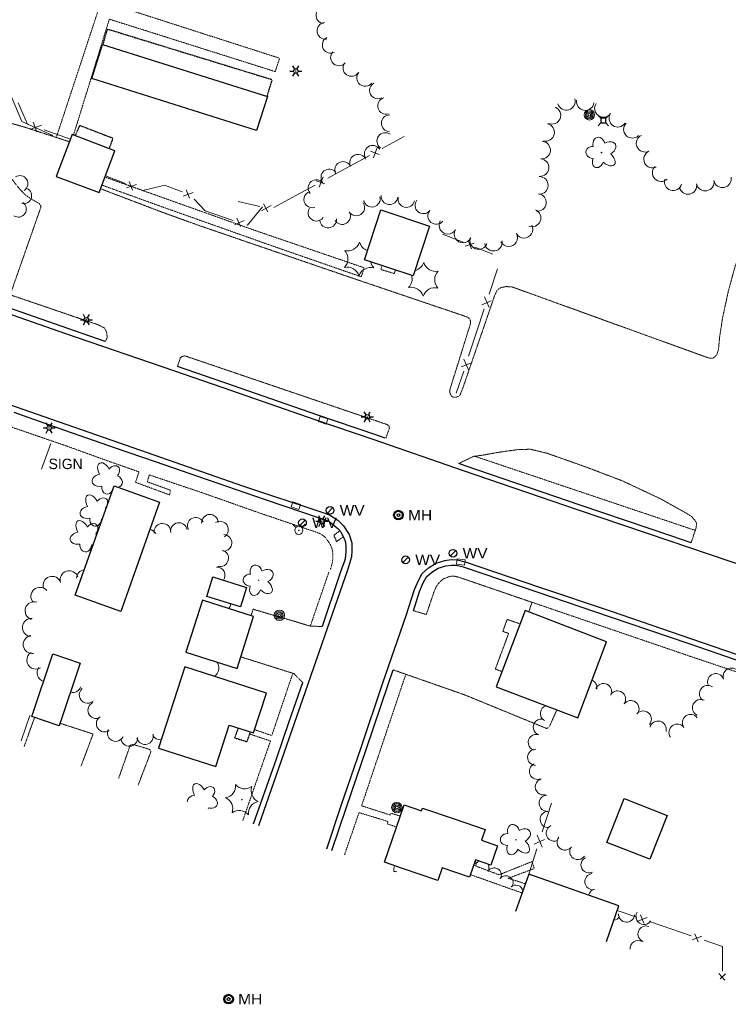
# Model space of a CAD drawing. Extents: x 386588 to 390135, y 96998 to 113606.
# Tile 24 of 93: x 388332 to 388659, y 98627 to 99081. Entities that reach past the tile are written whole.
import ezdxf
from ezdxf.enums import TextEntityAlignment as Align

# ---------------------------------------------------------------- set-up
doc = ezdxf.new("R2010")
doc.units = 0
doc.header["$MEASUREMENT"] = 0
doc.linetypes.add('Wisdot3', pattern=[0.1875, 0.125, -0.0625])
doc.linetypes.add('Wisdot5', pattern=[0.1, 0.05, -0.05])
for name, color, linetype, lineweight in [('E_BLD', 241, 'Continuous', 25), ('E_BLD_HvyDash', 241, 'Wisdot3', 25), ('E_DRN', 40, 'Continuous', 15), ('E_DWY', 2, 'Wisdot3', 15), ('E_FEN_Generic', 40, 'Efen', 15), ('E_LAND_Vegetation', 3, 'Continuous', 15), ('E_LTG', 21, 'Continuous', 25), ('E_MISCPROP', 30, 'Continuous', 15), ('E_MISCPROP_HvyDash', 241, 'Wisdot3', 25), ('E_MISCPROP_Railing', 30, 'Continuous', 15), ('E_PATH_Sidewalk', 2, 'Wisdot5', 15), ('E_RDWY', 21, 'Continuous', 25), ('E_RDWY_C_and_G', 21, 'Continuous', 25), ('E_SGN', 21, 'Continuous', 15), ('E_UTL_AG_Bold', 30, 'Continuous', 25), ('E_UTL_SAN', 3, 'Continuous', 25), ('E_UTL_W', 5, 'Continuous', 25), ('E_UTL_WHydrant', 4, 'Continuous', 15)]:
    doc.layers.add(name, color=color, linetype=linetype, lineweight=lineweight)
doc.styles.add('Style-dot_font5', font='dot_font5.shx')
doc.linetypes.add('Efen', pattern='A,0.105,-0.0325,[20,dgnlstyle-ewdotudls.shx,S=0.000293,R=0,X=0,Y=0],-0.0325,0.105', length=0.275)

# ---------------------------------------------------------------- blocks, each defined once
blk = doc.blocks.new('LPOL')
at = {"layer": 'E_LTG'}
for p, q in [((-4, 0), (-1.5, 0)), ((-0.75, 1.3), (-2, 3.46)), ((0.75, 1.3), (2, 3.46)), ((1.5, 0), (4, 0)), ((-2, -3.46), (-0.75, -1.3)), ((2, -3.46), (0.75, -1.3))]:
    blk.add_line(p, q, dxfattribs=at)
for radius in [1.5, 1.5, 1.5, 0.125]:
    blk.add_circle((0, 0), radius, dxfattribs=at)
blk = doc.blocks.new('PED')
at = {"layer": 'E_UTL_AG_Bold'}
for p, q in [((-2.5, 2.5), (-5.3, 5.3)), ((2.5, 2.5), (5.3, 5.3)), ((-2.5, -2.5), (-5.3, -5.3)), ((2.5, -2.5), (5.3, -5.3))]:
    blk.add_line(p, q, dxfattribs=at)
at = {"layer": 'E_UTL_AG_Bold', "flags": 128}
blk.add_lwpolyline([(-2.5, -2.5), (2.5, -2.5), (2.5, 2.5), (-2.5, 2.5)], close=True, dxfattribs=at)
blk = doc.blocks.new('CTRE')
at = {"layer": 'E_LAND_Vegetation'}
blk.add_circle((0, 0), 0.223, dxfattribs=at)
for centre, start, end in [((-11.97, 8.96), 280.2067, 5.97162), ((1.81, 14.92), 220.21132, 305.97623), ((13.83, 5.89), 160.21133, 245.97624), ((-13.83, -5.9), 340.21132, 65.97623), ((-1.81, -14.93), 40.21133, 125.97624)]:
    blk.add_arc(centre, 7.87, start, end, dxfattribs=at)
at = {"layer": 'E_LAND_Vegetation', "extrusion": (0, 0, -1)}
blk.add_arc((-12.03, -9.04), 7.87, 354.07279, 79.74889, dxfattribs=at)
blk = doc.blocks.new('POLE')
at = {"layer": 'E_MISCPROP'}
for radius in [4.46, 3.35, 2.23, 1.12]:
    blk.add_circle((0, 0), radius, dxfattribs=at)
blk = doc.blocks.new('SIGN')
at = {"layer": 'E_SGN', "lineweight": 13, "style": 'Style-dot_font5'}
blk.add_text('SIGN', height=12, dxfattribs=at).set_placement((0, 0), align=Align.MIDDLE_CENTER)
blk = doc.blocks.new('DTRE')
at = {"layer": 'E_LAND_Vegetation'}
blk.add_circle((-0.18, 0), 0.183, dxfattribs=at)
for centre, major_axis, ratio in [((-1.87, 5.32), (1.36, -4.98), 0.782863), ((4.06, 2.74), (-5.27, -2.93), 0.691916), ((-5.87, 0.15), (4.93, -0.12), 0.832022), ((-2.49, -5.24), (1.8, 4.86), 0.716896), ((3.54, -3.71), (-5.01, 4.58), 0.560249)]:
    blk.add_ellipse(centre, major_axis=major_axis, ratio=ratio, start_param=1.570796, end_param=4.712389, dxfattribs=at)
blk = doc.blocks.new('INLET')
at = {"layer": 'E_DRN', "flags": 128}
blk.add_lwpolyline([(-7.5, 10), (7.5, 10), (7.5, 0), (-7.5, 0)], close=True, dxfattribs=at)
blk = doc.blocks.new('HYD')
at = {"layer": 'E_UTL_WHydrant'}
for p, q in [((-3.8, 3.8), (-8.3, 8.3)), ((3.8, 3.8), (8.3, 8.3))]:
    blk.add_line(p, q, dxfattribs=at)
for radius in [5.48, 0.42]:
    blk.add_circle((0, 0), radius, dxfattribs=at)
blk = doc.blocks.new('WV')
at = {"layer": 'E_UTL_W'}
blk.add_line((-2.8, -2.8), (2.8, 2.8), dxfattribs=at)
blk.add_circle((0, 0), 4, dxfattribs=at)
at = {"layer": 'E_UTL_W', "style": 'Style-dot_font5', "width": 1.111111}
blk.add_text('WV', height=10.8, dxfattribs=at).set_placement((10, 0), align=Align.MIDDLE_LEFT)
blk = doc.blocks.new('SAMH')
at = {"layer": 'E_UTL_SAN'}
for radius in [5, 4, 1.5]:
    blk.add_circle((0, 0), radius, dxfattribs=at)
at = {"layer": 'E_UTL_SAN', "style": 'Style-dot_font5', "width": 1.111111}
blk.add_text('MH', height=10.8, dxfattribs=at).set_placement((10, 0), align=Align.MIDDLE_LEFT)

msp = doc.modelspace()

# ---------------------------------------------------------------- linework, layer by layer
at = {"layer": 'E_BLD'}
for p, q in [((388365.01, 99053.68), (388369.98, 99069.43)), ((388369.98, 99069.43), (388446.01, 99045.47)), ((388369.98, 99069.43), (388369.98, 99069.43)), ((388441.05, 99029.72), (388365.01, 99053.68)), ((388446.01, 99045.47), (388441.05, 99029.72)), ((388446.01, 99045.47), (388446.01, 99045.47)), ((388441.05, 99029.72), (388441.05, 99029.72)), ((388355.95, 99027.89), (388348.63, 99008.57)), ((388375.65, 99020.42), (388355.95, 99027.89)), ((388368.33, 99001.11), (388375.65, 99020.42)), ((388375.65, 99020.42), (388375.65, 99020.42)), ((388348.63, 99008.57), (388368.33, 99001.11)), ((388348.63, 99008.57), (388348.63, 99008.57)), ((388368.33, 99001.11), (388368.33, 99001.11)), ((388490.74, 98970.13), (388498.29, 98993.12)), ((388498.29, 98993.12), (388498.29, 98993.12)), ((388498.29, 98993.12), (388520.87, 98985.7)), ((388520.87, 98985.7), (388513.32, 98962.71)), ((388520.87, 98985.7), (388520.87, 98985.7)), ((388513.32, 98962.71), (388490.74, 98970.13)), ((388357.35, 98815.43), (388375.28, 98865.85)), ((388375.28, 98865.85), (388375.28, 98865.85)), ((388375.28, 98865.85), (388396.25, 98858.4)), ((388396.25, 98858.4), (388378.33, 98807.98)), ((388418.08, 98814.94), (388420.88, 98823.92)), ((388420.88, 98823.92), (388420.88, 98823.92)), ((388420.88, 98823.92), (388436.35, 98819.1)), ((388436.35, 98819.1), (388433.55, 98810.11)), ((388378.33, 98807.98), (388357.35, 98815.43)), ((388357.35, 98815.43), (388357.35, 98815.43)), ((388416.01, 98813.13), (388408.46, 98789.18)), ((388439.59, 98805.7), (388416.01, 98813.13)), ((388433.55, 98810.11), (388418.08, 98814.94)), ((388418.08, 98814.94), (388418.08, 98814.94)), ((388378.33, 98807.98), (388378.33, 98807.98)), ((388433.55, 98810.11), (388433.55, 98810.11)), ((388564.93, 98808.37), (388551.57, 98773.27)), ((388602.53, 98794.05), (388564.93, 98808.37)), ((388564.93, 98808.37), (388564.93, 98808.37)), ((388432.04, 98781.75), (388439.59, 98805.7)), ((388439.59, 98805.7), (388439.59, 98805.7)), ((388589.17, 98758.95), (388602.53, 98794.05)), ((388602.53, 98794.05), (388602.53, 98794.05)), ((388337.31, 98759.56), (388347.02, 98788.39)), ((388347.02, 98788.39), (388359.69, 98784.12)), ((388408.46, 98789.18), (388408.46, 98789.18)), ((388408.46, 98789.18), (388432.04, 98781.75)), ((388359.69, 98784.12), (388349.98, 98755.29)), ((388407.98, 98782.52), (388395.83, 98744.99)), ((388445.57, 98770.36), (388407.98, 98782.52)), ((388439.61, 98751.95), (388445.57, 98770.36)), ((388445.57, 98770.36), (388445.57, 98770.36)), ((388551.57, 98773.27), (388589.17, 98758.95)), ((388349.98, 98755.29), (388337.31, 98759.56)), ((388337.31, 98759.56), (388337.31, 98759.56)), ((388349.98, 98755.29), (388349.98, 98755.29)), ((388422.24, 98736.45), (388428.42, 98755.57)), ((388428.42, 98755.57), (388428.42, 98755.57)), ((388428.42, 98755.57), (388439.61, 98751.95)), ((388439.61, 98751.95), (388439.61, 98751.95)), ((388395.83, 98744.99), (388395.83, 98744.99)), ((388395.83, 98744.99), (388422.24, 98736.45)), ((388422.24, 98736.45), (388422.24, 98736.45)), ((388602.63, 98701.49), (388610.59, 98721.71)), ((388610.59, 98721.71), (388630.39, 98713.92)), ((388500.02, 98692.31), (388509.08, 98718.83)), ((388509.08, 98718.83), (388517.16, 98716.07)), ((388517.16, 98716.07), (388517.58, 98717.3)), ((388517.16, 98716.07), (388517.16, 98716.07)), ((388517.58, 98717.3), (388517.58, 98717.3)), ((388517.58, 98717.3), (388532.14, 98712.32)), ((388532.14, 98712.32), (388532.14, 98712.32)), ((388532.14, 98712.32), (388546.46, 98707.44)), ((388630.39, 98713.92), (388622.43, 98693.7)), ((388630.39, 98713.92), (388630.39, 98713.92)), ((388546.46, 98707.44), (388544.77, 98702.51)), ((388546.46, 98707.44), (388546.46, 98707.44)), ((388544.77, 98702.51), (388544.77, 98702.51)), ((388544.77, 98702.51), (388552.18, 98699.98)), ((388552.18, 98699.98), (388549.11, 98690.98)), ((388552.18, 98699.98), (388552.18, 98699.98)), ((388602.63, 98701.49), (388602.63, 98701.49)), ((388622.43, 98693.7), (388602.63, 98701.49)), ((388542.03, 98693.4), (388539.29, 98685.4)), ((388549.11, 98690.98), (388542.03, 98693.4)), ((388542.03, 98693.4), (388542.03, 98693.4)), ((388622.43, 98693.7), (388622.43, 98693.7)), ((388500.02, 98692.31), (388500.02, 98692.31)), ((388508.35, 98689.48), (388500.02, 98692.31)), ((388524.61, 98683.93), (388508.35, 98689.48)), ((388508.35, 98689.48), (388508.35, 98689.48)), ((388526.6, 98689.74), (388524.61, 98683.93)), ((388539.29, 98685.4), (388526.6, 98689.74)), ((388526.6, 98689.74), (388526.6, 98689.74)), ((388524.61, 98683.93), (388524.61, 98683.93)), ((388566.56, 98686.89), (388560.49, 98669.6)), ((388608.18, 98672.27), (388566.56, 98686.89)), ((388602.42, 98655.85), (388608.18, 98672.27)), ((388608.18, 98672.27), (388608.18, 98672.27))]:
    msp.add_line(p, q, dxfattribs=at)
at = {"layer": 'E_BLD_HvyDash', "flags": 128}
for points in [[(388479.5, 98845.17), (388476.63, 98843.05)], [(388476.63, 98843.05), (388477.89, 98840.21)], [(388477.89, 98840.21), (388481.02, 98842.41)]]:
    msp.add_lwpolyline(points, dxfattribs=at)
at = {"layer": 'E_DWY', "flags": 128}
for points in [[(388354.68, 99024.54), (388333.29, 99031.53), (388324.69, 99033.96), (388314.33, 99036.35), (388304.84, 99038.94), (388297.32, 99042.53), (388290.59, 99046.24), (388286.25, 99051.35), (388282.67, 99056), (388280.81, 99059.96), (388277.7, 99065.15), (388274.29, 99069.37), (388270.36, 99072.69), (388264.59, 99076.25), (388257.71, 99079.08), (388225.56, 99089.37), (388219.17, 99091.29), (388215.79, 99092.82), (388212.84, 99094.59), (388209.97, 99096.15), (388206.83, 99097.33), (388203.29, 99097.98), (388199.94, 99097.98), (388196.22, 99095.84), (388192.7, 99090.44), (388186.12, 99065.09), (388186.44, 99060.23), (388188.06, 99057.64), (388191.08, 99056.02), (388290.27, 99024.22), (388296.74, 99022.23), (388314.95, 99018.9), (388319.76, 99017.83), (388322.66, 99015.83), (388325.18, 99012.94), (388326.5, 99010.54), (388327.92, 99007.72), (388330, 99004.87), (388332.06, 99002.38), (388334.48, 98999.92), (388337.3, 98997.99), (388340.7, 98996.09), (388341.18, 98995.47), (388341.6, 98994.62), (388327.34, 98953.99), (388368.09, 98940.1), (388370.96, 98938.61), (388371.9, 98936.48), (388372.11, 98934.31), (388371.31, 98932.43)], [(388535.91, 98910.22), (388550.91, 98953.79), (388552.04, 98956.21), (388553.79, 98957.32), (388556.22, 98957.77), (388558.87, 98957.64), (388648.99, 98925.07), (388650.48, 98924.7), (388651.48, 98924.7), (388652.49, 98925.41), (388653.41, 98926.53), (388654.14, 98928.8), (388654.65, 98934.52), (388656.02, 98943.34), (388658.63, 98955.52), (388661.9, 98967.51), (388664.98, 98975.27), (388669.49, 98985.23), (388673.86, 98992.84), (388677.51, 98997.18), (388682.35, 99001.24), (388687.22, 99003.84), (388693.88, 99006.03), (388699.79, 99007), (388708.27, 99007.31), (388714.4, 99006.82), (388722.77, 99005.08), (388729.9, 99002.67), (388737, 98998.96), (388745.65, 98993.78), (388753.42, 98987.77), (388762.7, 98979.35), (388769.03, 98972.02), (388774.61, 98964.64), (388778.66, 98957.17), (388781.66, 98950.62), (388783.68, 98942.14), (388784.22, 98935.55), (388783.31, 98926.06), (388782.11, 98915.55), (388778.52, 98901.19), (388773.28, 98885.27), (388803.32, 98873.84), (388803.72, 98873.05), (388796.9, 98854.44), (388783.82, 98819.14), (388781.88, 98813.68), (388781.27, 98813.23), (388780.69, 98813.08), (388764.35, 98819.23), (388730.96, 98830.91), (388714.91, 98837.08), (388715.99, 98841.25), (388716.03, 98844.3), (388715.59, 98847.44), (388714.12, 98852.09), (388712.3, 98855.72), (388709.62, 98858.25), (388706.41, 98859.91), (388703.13, 98860.82), (388699.79, 98861.66), (388695.72, 98861.16), (388691.14, 98859.46), (388687.41, 98857.4), (388684.35, 98854.86), (388682.06, 98851.31), (388679.73, 98845.65), (388677.88, 98839.67), (388676.51, 98834.54), (388675.55, 98828.19)], [(388535.91, 98910.22), (388534.82, 98907.64), (388534.1, 98907.07), (388532.84, 98906.71), (388531.75, 98906.73), (388531.01, 98907.16), (388530.32, 98908.39), (388530.09, 98909.75), (388530.43, 98911), (388539.8, 98940.97), (388539.68, 98942.15), (388538.95, 98943.24), (388537.96, 98943.84), (388485.03, 98961.75), (388414.07, 98986.08), (388396.95, 98992.26), (388369.01, 99002.9)], [(388404.53, 98920.96), (388405.84, 98924.79), (388406.55, 98925.54), (388407.93, 98925.84), (388501.33, 98894.12), (388502.07, 98893.52), (388502.3, 98892.46), (388500.65, 98887.83)], [(388541, 98879.43), (388534.32, 98876.21)], [(388641.52, 98839.69), (388643.85, 98846.68), (388644.02, 98848.56), (388643.22, 98850.09), (388641.77, 98851.7), (388639.63, 98853.09), (388627.29, 98859.97), (388609.76, 98868.21), (388593, 98874.58), (388575.07, 98880.92), (388567.39, 98882.77), (388561.77, 98882.64), (388553.12, 98881.44), (388545.99, 98880.16), (388541, 98879.43)], [(388534.54, 98823.69), (388532.25, 98824.24), (388530.28, 98824.19), (388527.16, 98822.96), (388525.57, 98821.62), (388523.89, 98819.47), (388522.88, 98817), (388519.33, 98806.57), (388513.39, 98808.34)], [(388534.54, 98823.69), (388568.13, 98812.19), (388566.55, 98807.75)], [(388471.28, 98801.01), (388465.69, 98801.28), (388439.45, 98809.02), (388438.47, 98806.05)], [(388554.23, 98780.25), (388551.16, 98781.39), (388557.3, 98797.82), (388554.62, 98798.81), (388556.66, 98804.33), (388562.6, 98802.24)], [(388462.29, 98775.23), (388458.21, 98779.34), (388433.71, 98787.04)], [(388536.88, 98769.58), (388504.02, 98781.06)], [(388579.57, 98762.61), (388576.1, 98754.82), (388575.41, 98754.27), (388574.85, 98754.01), (388536.88, 98769.58)], [(388333.75, 98745.58), (388338.6, 98759.12)], [(388350.36, 98756.43), (388365.57, 98751.48), (388360.07, 98736.72)], [(388377.34, 98730.91), (388382.71, 98746.23), (388384, 98746.68), (388391.73, 98744.34), (388392.3, 98743.35), (388386.37, 98727.86)]]:
    msp.add_lwpolyline(points, dxfattribs=at)
at = {"layer": 'E_FEN_Generic', "color": 40, "linetype": 'Efen', "lineweight": 15, "flags": 128}
msp.add_lwpolyline([(388347.07, 99027.36), (388332.73, 99033.83), (388312.8, 99081.08), (388312.33, 99089.45)], dxfattribs=at)
at = {"layer": 'E_LAND_Vegetation'}
for centre, radius, start, end in [((388472.31, 99082.89), 3.85, 82.981, 262.981), ((388472.77, 99075.67), 3.85, 96.6311, 276.6311), ((388475.2, 99069.19), 3.85, 117.7683, 297.7683), ((388479.04, 99063.42), 3.85, 138.7174, 318.7174), ((388484.77, 99058.59), 3.85, 145.066, 325.066), ((388491.11, 99053.98), 3.85, 140.2263, 320.2263), ((388497.02, 99048.19), 3.85, 118.9743, 298.9743), ((388500.76, 99041.05), 3.85, 106.532, 286.532), ((388583.94, 99043.19), 4.05, 196.417, 16.417), ((388592.68, 99043.07), 4.05, 171.4301, 351.4301), ((388577.29, 99036.74), 4.05, 247.1259, 67.1259), ((388601.03, 99039.92), 4.05, 145.456, 325.456), ((388502.47, 99033.05), 3.85, 88.7455, 268.7455), ((388607.69, 99035.37), 4.05, 146.1901, 326.1901), ((388574.38, 99028.86), 4.05, 257.0662, 77.0662), ((388614.41, 99030.27), 4.05, 135.0421, 315.0421), ((388500.41, 99024.87), 3.85, 54.5202, 234.5202), ((388572.53, 99020.71), 4.05, 265.0088, 85.0088), ((388620.27, 99023.84), 4.05, 115.1585, 295.1585), ((388494.6, 99019.04), 3.85, 33.0264, 213.0264), ((388623.71, 99016.51), 4.05, 115.1585, 295.1585), ((388480.94, 99011.55), 3.85, 25.9241, 205.9241), ((388487.86, 99014.91), 3.85, 25.9241, 205.9241), ((388571.82, 99012.64), 4.05, 265.0088, 85.0088), ((388474.58, 99008.1), 3.85, 39.5624, 219.5624), ((388627.68, 99010.29), 4.05, 133.981, 313.981), ((388331.84, 99005.24), 3.7, 302.9616, 122.9616), ((388468.64, 99003.2), 3.85, 39.5624, 219.5624), ((388571.46, 99004.44), 4.05, 268.4911, 88.4911), ((388633.19, 99006.11), 4.05, 163.3375, 343.3375), ((388648.03, 99005.92), 4.05, 190.8129, 10.8129), ((388655.96, 99007.47), 4.05, 191.4039, 11.4039), ((388333.53, 98999.65), 3.7, 257.3337, 77.3337), ((388466.74, 98997.93), 3.85, 106.6356, 286.6356), ((388640.08, 99004.4), 4.05, 190.8129, 10.8129), ((388494.21, 98998.31), 3.85, 193.3868, 13.3868), ((388502.32, 98999.41), 3.85, 174.6775, 354.6775), ((388510.16, 98998.16), 3.85, 166.423, 346.423), ((388517.98, 98995.24), 3.85, 140.4549, 320.4549), ((388570.63, 98996.55), 4.05, 263.6292, 83.6292), ((388331.1, 98993.49), 3.7, 235.561, 55.561), ((388468.63, 98991.8), 3.85, 145.4273, 325.4273), ((388487.02, 98994.27), 3.85, 213.7342, 33.7342), ((388523.92, 98990.35), 3.85, 140.4549, 320.4549), ((388568.14, 98989.44), 4.05, 247.766, 67.766), ((388474.03, 98988.65), 3.85, 185.0543, 5.0543), ((388480.53, 98990.28), 3.85, 211.102, 31.102), ((388529.27, 98986.03), 4.05, 150.1659, 330.1659), ((388536.29, 98981.99), 4.05, 150.1659, 330.1659), ((388564.44, 98984.2), 4.05, 208.7077, 28.7077), ((388543.48, 98979.01), 4.05, 159.2435, 339.2435), ((388557.34, 98980.32), 4.05, 208.7077, 28.7077), ((388477.46, 98970.61), 5.72, 316.1315, 41.8964), ((388483.09, 98979.99), 5.72, 256.1315, 341.8964), ((388494.03, 98979.8), 5.72, 196.1315, 250.6747), ((388550.32, 98978.25), 4.05, 188.3795, 8.3795), ((388482.77, 98961.04), 5.72, 16.1315, 101.8964), ((388493.71, 98960.86), 5.72, 76.1315, 161.8964), ((388499.34, 98970.24), 5.72, 190.9294, 221.8964), ((388512.7, 98970.7), 5.72, 284.3696, 341.8964), ((388523.64, 98970.51), 5.72, 196.1315, 281.8964), ((388507.06, 98961.32), 5.72, 316.1315, 16.722), ((388528.94, 98960.94), 5.72, 136.1315, 221.8964), ((388512.37, 98951.75), 5.72, 16.1315, 101.8964), ((388523.31, 98951.56), 5.72, 76.1315, 161.8964), ((388419.49, 98848.89), 3.83, 2.082, 182.082), ((388397.58, 98844.72), 3.83, 10.2328, 190.2328), ((388405.21, 98845.07), 3.83, 10.6335, 190.6335), ((388412.95, 98847.52), 3.83, 27.8308, 207.8308), ((388424.14, 98845.72), 3.83, 301.7022, 121.7022), ((388391.15, 98842.03), 3.83, 29.4326, 80.607), ((388425.78, 98839.59), 3.83, 268.9637, 88.9637), ((388424.24, 98832.54), 3.83, 255.6848, 75.6848), ((388354.59, 98822.59), 4.16, 17.9373, 197.9373), ((388362.07, 98823.06), 4.16, 97.347, 176.8097), ((388422.61, 98824.63), 3.83, 324.4864, 90.7041), ((388346.67, 98820.03), 4.16, 17.9373, 197.9373), ((388341.08, 98814.95), 4.16, 41.2899, 221.2899), ((388338.37, 98808.28), 4.16, 71.0973, 251.0973), ((388426.82, 98810.94), 2.12, 309.2787, 17.4829), ((388337.13, 98800.56), 4.16, 84.7049, 264.7049), ((388337.52, 98792.75), 4.16, 98.1748, 278.1748), ((388339.21, 98785.54), 4.16, 121.7998, 301.7998), ((388419.16, 98781.89), 4.48, 302.6018, 38.9339), ((388343.92, 98779.71), 4.16, 142.8675, 253.7289), ((388652.91, 98775.53), 3.81, 19.5074, 199.5074), ((388660.1, 98778.08), 3.81, 19.5074, 199.5074), ((388594.24, 98772.84), 3.81, 350.6205, 66.0849), ((388601.07, 98770.94), 3.81, 335.3881, 155.3881), ((388356.35, 98774.49), 3.83, 252.6873, 341.4707), ((388363.06, 98769.53), 3.83, 131.0681, 311.0681), ((388607.49, 98767.55), 3.81, 324.1512, 144.1512), ((388649.16, 98770.1), 3.81, 53.6311, 233.6311), ((388367.03, 98762.44), 3.83, 113.7036, 293.7036), ((388613.67, 98763.09), 3.81, 324.1512, 144.1512), ((388645.94, 98763.58), 3.81, 64.704, 244.704), ((388575.66, 98760.93), 3.72, 106.355, 240.2397), ((388619.38, 98758.3), 3.81, 318.6939, 138.6939), ((388370.94, 98756.24), 3.83, 124.0673, 304.0673), ((388572.4, 98754.66), 3.72, 71.5796, 251.5796), ((388626.25, 98753.65), 3.81, 345.538, 165.538), ((388641.27, 98756.7), 3.81, 35.7827, 215.7827), ((388376.03, 98751.91), 3.83, 153.7343, 333.7343), ((388635.08, 98752.24), 3.81, 35.7827, 215.7827), ((388382.31, 98749.63), 3.83, 183.7267, 3.7267), ((388389.56, 98750.49), 3.83, 194.6084, 14.6084), ((388396.6, 98752.64), 3.83, 203.7053, 277.2116), ((388570.06, 98747.6), 3.72, 71.5796, 251.5796), ((388569.77, 98740.74), 3.72, 89.295, 269.295), ((388570.63, 98734.26), 3.72, 113.9699, 293.9699), ((388573.33, 98727.08), 3.72, 105.5298, 285.5298), ((388575.12, 98719.52), 3.72, 93.6949, 273.6949), ((388575.59, 98712.1), 3.72, 93.6949, 273.6949), ((388578.31, 98705.81), 3.72, 113.134, 293.134), ((388583.35, 98701.63), 3.72, 141.1222, 321.1222), ((388589.24, 98697.31), 3.72, 145.1941, 325.1941), ((388539.01, 98691.58), 3.32, 346.0714, 28.2546), ((388594.39, 98691.1), 3.72, 115.9926, 295.9926), ((388508.38, 98688.87), 4.1, 153.3331, 190.1743), ((388544.93, 98689.77), 3.32, 112.5376, 149.642), ((388544.93, 98689.77), 3.32, 329.642, 29.755), ((388550.64, 98686.41), 3.32, 328.7281, 148.7281), ((388504.67, 98684.01), 4.1, 74.901, 92.7654), ((388556.06, 98682.83), 3.32, 323.1258, 143.1258), ((388596.22, 98683.41), 3.72, 97.979, 277.979), ((388560.6, 98678.47), 3.32, 12.1014, 131.2884), ((388597.82, 98676.31), 3.72, 103.0268, 166.3747), ((388605.26, 98669.21), 3.69, 278.8377, 330.4652), ((388611.72, 98668.38), 3.69, 176.2593, 356.2593), ((388619.72, 98667.31), 3.69, 146.8118, 326.8118), ((388620.65, 98659.28), 3.69, 69.7269, 249.7269), ((388617.06, 98652.55), 3.69, 61.0286, 184.518)]:
    msp.add_arc(centre, radius, start, end, dxfattribs=at)
for centre, major_axis, ratio, start_param, end_param in [((388370.81, 98872.42), (2.16, -3.98), 0.560249, 1.570796, 4.712389), ((388374.95, 98872.07), (-2.19, -2.67), 0.716896, 1.570796, 4.712389), ((388369.08, 98868.47), (3.96, 0.7), 0.691916, 1.570796, 4.712389), ((388375.9, 98867.93), (-3.08, 1.15), 0.832022, 2.245779, 4.712389), ((388372.25, 98865.55), (0.23, 3.44), 0.782863, 1.570796, 4.275211), ((388365.29, 98857.61), (2.16, -3.98), 0.560249, 1.570796, 4.712389), ((388372.25, 98865.55), (0.23, 3.44), 0.782863, 4.457873, 4.712389), ((388375.9, 98867.93), (-3.08, 1.15), 0.832022, 1.570796, 1.616941), ((388363.56, 98853.66), (3.96, 0.7), 0.691916, 1.570796, 4.712389), ((388369.42, 98857.27), (-2.19, -2.67), 0.716896, 1.570796, 4.712389), ((388370.38, 98853.13), (-3.08, 1.15), 0.832022, 4.617706, 4.712389), ((388360.76, 98845.71), (2.16, -3.98), 0.560249, 1.570796, 4.712389), ((388364.89, 98845.37), (-2.19, -2.67), 0.716896, 1.570796, 4.712389), ((388366.73, 98850.74), (0.23, 3.44), 0.782863, 1.570796, 4.712389), ((388370.38, 98853.13), (-3.08, 1.15), 0.832022, 1.570796, 1.692635), ((388359.03, 98841.77), (3.96, 0.7), 0.691916, 1.570796, 4.712389), ((388365.85, 98841.23), (-3.08, 1.15), 0.832022, 4.530588, 4.712389), ((388362.2, 98838.85), (0.23, 3.44), 0.782863, 1.570796, 4.712389), ((388365.85, 98841.23), (-3.08, 1.15), 0.832022, 1.570796, 1.779754), ((388414.66, 98724.52), (2.16, -3.98), 0.560249, 1.570796, 4.712389), ((388418.8, 98724.18), (-2.19, -2.67), 0.716896, 1.570796, 4.712389), ((388412.94, 98720.58), (3.96, 0.7), 0.691916, 1.570796, 3.002871), ((388419.75, 98720.04), (-3.08, 1.15), 0.832022, 1.570796, 4.712389), ((388416.11, 98717.66), (0.23, 3.44), 0.782863, 4.563977, 4.712389)]:
    msp.add_ellipse(centre, major_axis=major_axis, ratio=ratio, start_param=start_param, end_param=end_param, dxfattribs=at)
at = {"layer": 'E_MISCPROP_HvyDash', "flags": 128}
for points in [[(388370.19, 99069.37), (388372.3, 99076.5), (388448.13, 99053.24), (388445.83, 99045.53)], [(388357.43, 99027.33), (388359.52, 99032.1), (388374.7, 99026.24), (388373.05, 99021.41)], [(388432.55, 98754.24), (388430.91, 98749.71), (388436.66, 98747.95), (388438.18, 98752.42)]]:
    msp.add_lwpolyline(points, dxfattribs=at)
at = {"layer": 'E_MISCPROP_Railing'}
for p, q in [((388337.92, 99033.6), (388339.72, 99029.14)), ((388336.52, 99030.19), (388341.73, 99032.26)), ((388493.52, 99020.19), (388497.58, 99018.71)), ((388494.95, 99017.2), (388496.7, 99021.92)), ((388382.27, 99006.17), (388383.72, 99002.22)), ((388468.52, 99006.61), (388472.58, 99005.12)), ((388469.95, 99003.62), (388471.7, 99008.34)), ((388380.94, 99003.23), (388385.55, 99004.89)), ((388408.52, 99002.44), (388410.01, 98998.5)), ((388407.23, 98999.48), (388411.82, 99001.19)), ((388443.31, 98992.76), (388447.7, 98995.22)), ((388444.16, 98995.96), (388446.29, 98992.2)), ((388430.79, 98986.3), (388435.32, 98988.18)), ((388431.98, 98989.3), (388433.61, 98985.43)), ((388541.34, 98977.85), (388537.19, 98976.38)), ((388540.14, 98975.21), (388538.85, 98978.77)), ((388548.27, 98948.12), (388546.21, 98953.05)), ((388545, 98949.4), (388549.21, 98951.2)), ((388535.49, 98920.73), (388539.7, 98922.53)), ((388538.76, 98919.45), (388536.7, 98924.38)), ((388569.09, 98700.71), (388573.87, 98702.78)), ((388572.82, 98699.28), (388570.44, 98704.87)), ((388616.93, 98665.17), (388621.29, 98666.94)), ((388618.09, 98668.03), (388619.63, 98664.31)), ((388642.05, 98656.55), (388646.41, 98658.32)), ((388643.21, 98659.41), (388644.75, 98655.69)), ((388654.31, 98641.07), (388657.05, 98637.94)), ((388657.4, 98640.92), (388654.86, 98638.66))]:
    msp.add_line(p, q, dxfattribs=at)
at = {"layer": 'E_MISCPROP_Railing', "flags": 128}
for points in [[(388331.09, 99042.52), (388335.34, 99032.7), (388335.93, 99032.49)], [(388342.99, 99030.01), (388355.14, 99025.74)], [(388498.97, 99021.41), (388509.12, 99026.93)], [(388484.12, 99013.34), (388493.06, 99018.2)], [(388473.96, 99007.82), (388484.12, 99013.34)], [(388371.26, 99008.84), (388380.49, 99005.26)], [(388386.59, 99002.89), (388388.55, 99002.13), (388397.45, 99004.3)], [(388397.45, 99004.3), (388398.62, 99004.58), (388406.76, 99001.51)], [(388459.12, 98999.76), (388468.06, 99004.61)], [(388412.16, 98998.11), (388417.25, 98992.68), (388420.86, 98991.46)], [(388448.96, 98994.24), (388459.12, 98999.76)], [(388432.6, 98996.99), (388442.52, 98994.76)], [(388436.46, 98986.22), (388436.86, 98986.09), (388443.7, 98994.49)], [(388420.86, 98991.46), (388430.25, 98988.31)], [(388536.26, 98978.18), (388526.85, 98981.89)], [(388550.01, 98972.76), (388541.74, 98976.02)], [(388548.33, 98954.29), (388552.2, 98965.94)], [(388542.69, 98937.27), (388546.09, 98947.52)], [(388538.82, 98925.63), (388542.69, 98937.27)], [(388533.18, 98908.61), (388536.58, 98918.85)], [(388332.37, 98748.33), (388336.45, 98760.01)], [(388572.84, 98706.3), (388577.14, 98719.58)], [(388566.56, 98686.89), (388570.34, 98698.57)], [(388607.45, 98670.17), (388616.42, 98667.09)], [(388622.36, 98665.05), (388632.57, 98661.55)], [(388632.57, 98661.55), (388641.55, 98658.47)], [(388647.48, 98656.44), (388655.92, 98653.54), (388655.93, 98651.67)], [(388655.93, 98651.67), (388655.96, 98642.18)]]:
    msp.add_lwpolyline(points, dxfattribs=at)
at = {"layer": 'E_PATH_Sidewalk', "flags": 128}
for points in [[(388348.61, 99026.52), (388370.08, 99091.58), (388376.88, 99094.65), (388375, 99087.68), (388451.65, 99063.08), (388449.64, 99056.9), (388373.1, 99081.07), (388356.57, 99027.66)], [(388371.05, 99008.28), (388440.12, 98983.72), (388490.65, 98966.45), (388489.31, 98962.29), (388447.94, 98976.65), (388397.9, 98994.38), (388369.64, 99004.57)], [(388498.91, 98967.44), (388498.35, 98965.64), (388504.59, 98963.79), (388505.11, 98965.41)], [(388301.82, 98895.01), (388303.72, 98900.52), (388303.71, 98900.64), (388303.91, 98900.95), (388327.01, 98893.33), (388352.03, 98884.73), (388373.15, 98877.13), (388386.78, 98872.35), (388385.18, 98867.52), (388400.95, 98861.7), (388401.23, 98863.92), (388390.64, 98867.77), (388391.5, 98870.94), (388416.44, 98862.55), (388442.27, 98853.42), (388467.48, 98844.91), (388470.13, 98843.95), (388472.02, 98842.76), (388472.02, 98842.76), (388472.99, 98841.81), (388472.99, 98841.81), (388474.71, 98839.42), (388474.71, 98839.42), (388475.33, 98838.22), (388475.33, 98838.22), (388475.88, 98836.62), (388475.88, 98836.62), (388476.12, 98835.5), (388476.12, 98835.5), (388476.18, 98834.78), (388476.18, 98834.78), (388476.17, 98832.25), (388476.17, 98832.25), (388475.97, 98830.48), (388475.97, 98830.48), (388475.3, 98827.96), (388475.3, 98827.96), (388475.01, 98827.12)], [(388643.41, 98845.35), (388541.73, 98879.53)], [(388465.81, 98801.27), (388474.41, 98826.22)], [(388729.66, 98757.46), (388640.88, 98787.37), (388568.13, 98812.19)], [(388440.11, 98753.47), (388448.03, 98750.78), (388457.76, 98779.49)], [(388507.3, 98713.62), (388503.09, 98714.95), (388502.78, 98714.13), (388489.47, 98718.36), (388509.88, 98779.01)], [(388434.68, 98711.6), (388447.44, 98748.28)], [(388447.44, 98748.28), (388437.85, 98751.45)], [(388481.61, 98695.8), (388488.28, 98715.22), (388501.67, 98711.14), (388501.37, 98710.03), (388505.59, 98708.6)], [(388564.99, 98682.42), (388557.14, 98684.95), (388569.16, 98689.45), (388568.15, 98692.66), (388552.88, 98686.56), (388541.2, 98690.98)], [(388539.71, 98686.62), (388563.5, 98678.18)]]:
    msp.add_lwpolyline(points, dxfattribs=at)
at = {"layer": 'E_RDWY', "flags": 128}
for points in [[(388536.46, 98872.83), (388494.77, 98887.21), (388468.01, 98896.33), (388429.62, 98909.64), (388403.38, 98918.71), (388353.1, 98936.06), (388307.27, 98952.02), (388262.57, 98967.41), (388226.51, 98980.06), (388177.25, 98997.1)], [(388371.14, 98932.48), (388353.92, 98938.43), (388308.09, 98954.38), (388263.39, 98969.77), (388227.34, 98982.42), (388177.85, 98999.54)], [(388239.59, 98932.87), (388249.54, 98930.15), (388310.57, 98909.16), (388346.45, 98896.64), (388390.61, 98881.23), (388434.54, 98865.96), (388470.68, 98853.86), (388474.62, 98852.57), (388478.52, 98850.12), (388481.16, 98847.4), (388483.71, 98843.41), (388484.9, 98839.58), (388485.02, 98835.9), (388484.81, 98833.23), (388482.92, 98827.02), (388473.62, 98800.13), (388458.33, 98756.29), (388452.34, 98739.12), (388441.86, 98709.18)], [(388500.42, 98887.91), (388495.58, 98889.58), (388468.83, 98898.7), (388430.43, 98912), (388404.53, 98920.96)], [(388537.27, 98875.19), (388534.34, 98876.21)], [(388641.52, 98839.69), (388632.2, 98842.84), (388590.35, 98857.04), (388537.27, 98875.19)], [(388677.64, 98824.84), (388631.4, 98840.47), (388589.55, 98854.67), (388536.47, 98872.83)], [(388473.42, 98698.56), (388480.12, 98718.51), (388489.24, 98745.2), (388499.3, 98775.07), (388510.05, 98806.14), (388513.91, 98818.06), (388515.67, 98822.33), (388517.48, 98825.5), (388520.3, 98828.12), (388523.83, 98830.29), (388527.85, 98831.54), (388530.87, 98831.9), (388533.52, 98831.85), (388537.03, 98830.92)], [(388513.39, 98808.33), (388516.26, 98817.19), (388517.92, 98821.23), (388519.46, 98823.94), (388521.82, 98826.12), (388524.87, 98828), (388528.37, 98829.08), (388530.99, 98829.4), (388533.17, 98829.36), (388536.39, 98828.5)], [(388537.19, 98830.87), (388571.58, 98819.2), (388604.56, 98808.04), (388641.67, 98795.37), (388662.23, 98788.36), (388682.02, 98781.56), (388722.24, 98767.88), (388758.15, 98755.61), (388852.65, 98723.33), (388900.86, 98706.86), (388936.11, 98694.72), (388951.74, 98689.45), (388956.75, 98686.25), (388961.01, 98681.25), (388963.72, 98676.38), (388964.94, 98673.11)], [(388536.39, 98828.5), (388570.78, 98816.83), (388603.76, 98805.67), (388640.86, 98793), (388661.42, 98785.99), (388681.22, 98779.2), (388721.43, 98765.51), (388727.42, 98763.47)], [(388479.12, 98824.33), (388471.28, 98801.01)], [(388475.79, 98697.76), (388482.49, 98717.71), (388491.61, 98744.4), (388501.66, 98774.26), (388504.02, 98781.06)], [(388462.23, 98775.07), (388455.97, 98757.11), (388449.99, 98739.94), (388439.5, 98709.98)]]:
    msp.add_lwpolyline(points, dxfattribs=at)
at = {"layer": 'E_RDWY_C_and_G', "flags": 128}
msp.add_lwpolyline([(388328.96, 98899.94), (388352.46, 98891.58), (388375.71, 98883.48), (388394.27, 98877.05), (388418.23, 98868.87), (388444.97, 98859.57), (388469.93, 98851.12), (388473.29, 98850.14), (388473.29, 98850.14), (388475.04, 98849.1), (388475.04, 98849.1), (388477.67, 98846.91), (388477.67, 98846.91), (388478.49, 98846.17), (388478.49, 98846.17), (388479.36, 98845.33), (388479.36, 98845.33), (388479.5, 98845.17), (388479.5, 98845.17), (388479.84, 98844.68), (388479.84, 98844.68), (388481.02, 98842.41), (388481.02, 98842.41), (388481.55, 98841.28), (388481.55, 98841.28), (388481.79, 98840.7), (388481.79, 98840.7), (388481.98, 98839.99), (388481.98, 98839.99), (388482.2, 98837.55), (388482.2, 98837.55), (388482.2, 98835.68), (388482.2, 98835.68), (388481.9, 98832.29), (388481.9, 98832.29), (388481.64, 98831.19), (388481.64, 98831.19), (388480.78, 98829.11), (388480.78, 98829.11), (388479.81, 98826.28), (388479.12, 98824.33)], dxfattribs=at)
at = {"layer": 'E_SGN'}
msp.add_line((388341.86, 98873.65), (388346.12, 98885.44), dxfattribs=at)

# ---------------------------------------------------------------- block references
at = {"layer": 'E_DRN', "xscale": 0.25, "yscale": 0.25, "zscale": 0.25}
for p, rotation in [((388472.17, 98897.37, 1608.07), 162.0510397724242), ((388458.72, 98855.54, 1607.92), 341.1665181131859), ((388535.06, 98829.5, 1608.31), 352.3600809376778)]:
    msp.add_blockref('INLET', p, dxfattribs=dict(at, rotation=rotation))
at = {"layer": 'E_LAND_Vegetation'}
for name, p, xscale, yscale, zscale in [('DTRE', (388600.28, 99019.56), 0.6769248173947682, 0.6769248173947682, 0.6769248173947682), ('DTRE', (388442.12, 98822.34), 0.6769248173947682, 0.6769248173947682, 0.6769248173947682), ('CTRE', (388434.27, 98721.21), 0.7108526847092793, 0.7108526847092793, 0.7108526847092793), ('DTRE', (388560.81, 98702.72), 0.6769248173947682, 0.6769248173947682, 0.6769248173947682)]:
    msp.add_blockref(name, p, dxfattribs=dict(at, xscale=xscale, yscale=yscale, zscale=zscale))
at = {"layer": 'E_LTG', "xscale": 0.692840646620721, "yscale": 0.692840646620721, "zscale": 0.692840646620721}
for p in [(388459.12, 99057.16), (388362.49, 98942.48, 1608.28), (388492.12, 98897.68, 1608.81), (388345.3, 98892.59, 1608), (388471.08, 98849.61, 1608.61)]:
    msp.add_blockref('LPOL', p, dxfattribs=at)
at = {"layer": 'E_MISCPROP', "xscale": 0.5377037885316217, "yscale": 0.5377037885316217, "zscale": 0.5377037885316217}
for p in [(388594.57, 99036.97), (388451.53, 98806.2), (388505.74, 98717.56)]:
    msp.add_blockref('POLE', p, dxfattribs=at)
at = {"layer": 'E_SGN', "xscale": 0.3999999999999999, "yscale": 0.3999999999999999, "zscale": 0.3999999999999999}
msp.add_blockref('SIGN', (388352.93, 98876.03), dxfattribs=at)
at = {"layer": 'E_UTL_AG_Bold', "xscale": 0.4503659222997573, "yscale": 0.4503659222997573, "zscale": 0.4503659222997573}
msp.add_blockref('PED', (388600.99, 99034.33), dxfattribs=at)
at = {"layer": 'E_UTL_SAN', "xscale": 0.4444444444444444, "yscale": 0.4444444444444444, "zscale": 0.4444444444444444}
for p in [(388506.48, 98852.4, 1608.93), (388428.1, 98629.24, 1609.7)]:
    msp.add_blockref('SAMH', p, dxfattribs=at)
at = {"layer": 'E_UTL_W', "xscale": 0.4444444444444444, "yscale": 0.4444444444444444, "zscale": 0.4444444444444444}
for p in [(388474.95, 98854.61, 1608.49), (388462.2, 98848.89, 1608.7), (388509.78, 98831.78, 1608.75), (388531.66, 98834.82, 1608.78)]:
    msp.add_blockref('WV', p, dxfattribs=at)
at = {"layer": 'E_UTL_WHydrant', "xscale": 0.3477624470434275, "yscale": 0.3477624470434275, "zscale": 0.3477624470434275}
msp.add_blockref('HYD', (388460.51, 98845.38, 1608.95), dxfattribs=at)

doc.saveas('drawing.dxf')
